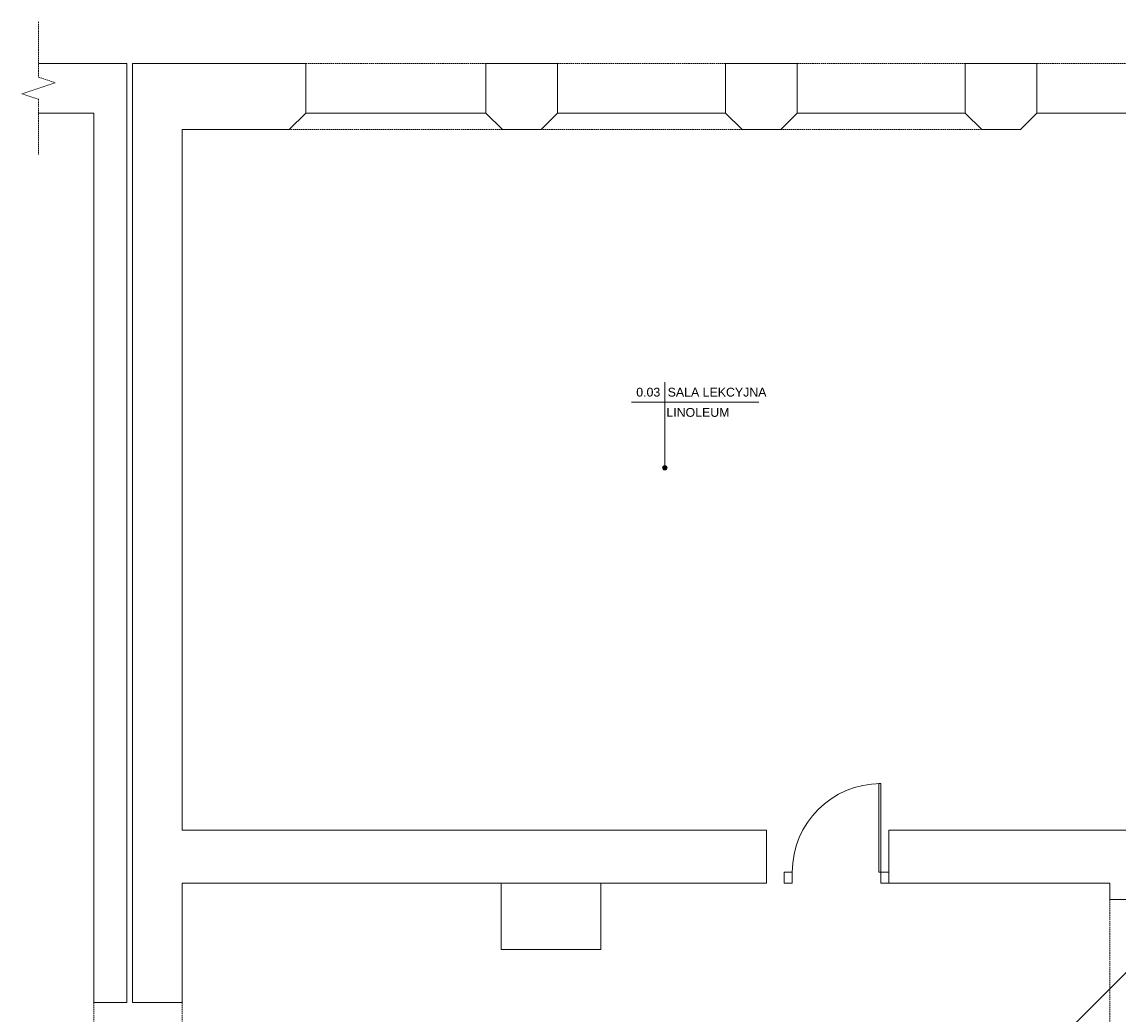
# Model space of a CAD drawing. Header units: centimetres. Extents: x -21702 to 25696, y -49270 to 6198.
# Tile 2 of 8: x -20150 to -10226, y -39606 to -30625. Entities that reach past the tile are written whole.
import ezdxf

# ---------------------------------------------------------------- set-up
doc = ezdxf.new("R2010")
doc.units = ezdxf.units.CM
doc.linetypes.add('DASHED', pattern=[19.05, 12.7, -6.35])
doc.layers.get('0').update_dxf_attribs({"lineweight": 13})
doc.layers.add('!_NIEDRUKOWALNE', color=213, linetype='Continuous', lineweight=13, plot=False)
for name, color, linetype, lineweight, true_color in [('inst.elektr', 7, 'Continuous', 30, 0xfe1b01), ('INW_NIEWIDOCZNE', 7, 'DASHED', 5, 0x838383), ('INW_WIDOKOWE', 7, 'Continuous', 13, 0x838383), ('INW_ŚCIANY  DZIAŁOWE', 7, 'Continuous', 35, 0x838383), ('INW_ŚCIANY KONSTRUKCYJNE', 7, 'Continuous', 70, 0x838383)]:
    doc.layers.add(name, color=color, linetype=linetype, lineweight=lineweight, true_color=true_color)
doc.styles.add('Millimeter Small', font='arial.ttf')

msp = doc.modelspace()

# ---------------------------------------------------------------- hatches: boundary and pattern name
at = {"linetype": 'ByBlock', "lineweight": 18}
msp.add_hatch(color=0, dxfattribs=at).paths.add_polyline_path([(-14309.2, -34660.6), (-14309.2, -34659.9), (-14309.2, -34659.2), (-14309.3, -34658.5), (-14309.4, -34657.8), (-14309.5, -34657.1), (-14309.6, -34656.4), (-14309.8, -34655.8), (-14310, -34655.1), (-14310.2, -34654.4), (-14310.4, -34653.8), (-14310.6, -34653.1), (-14310.9, -34652.5), (-14311.2, -34651.9), (-14311.5, -34651.2), (-14311.8, -34650.6), (-14312.2, -34650), (-14312.6, -34649.4), (-14313, -34648.9), (-14313.4, -34648.3), (-14313.8, -34647.8), (-14314.3, -34647.3), (-14314.8, -34646.7), (-14315.2, -34646.2), (-14315.7, -34645.8), (-14316.3, -34645.3), (-14316.8, -34644.9), (-14317.4, -34644.5), (-14317.9, -34644.1), (-14318.5, -34643.7), (-14319.1, -34643.3), (-14319.7, -34643), (-14320.3, -34642.7), (-14320.9, -34642.4), (-14321.6, -34642.1), (-14322.2, -34641.8), (-14322.9, -34641.6), (-14323.5, -34641.4), (-14324.2, -34641.2), (-14324.9, -34641), (-14325.6, -34640.9), (-14326.3, -34640.8), (-14326.9, -34640.7), (-14327.6, -34640.6), (-14328.3, -34640.6), (-14329, -34640.6), (-14329.7, -34640.6), (-14330.4, -34640.6), (-14331.1, -34640.7), (-14331.8, -34640.7), (-14332.5, -34640.8), (-14333.2, -34641), (-14333.8, -34641.1), (-14334.5, -34641.3), (-14335.2, -34641.5), (-14335.8, -34641.7), (-14336.5, -34641.9), (-14337.1, -34642.2), (-14337.8, -34642.5), (-14338.4, -34642.8), (-14339, -34643.1), (-14339.6, -34643.5), (-14340.2, -34643.9), (-14340.8, -34644.3), (-14341.3, -34644.7), (-14341.9, -34645.1), (-14342.4, -34645.5), (-14342.9, -34646), (-14343.4, -34646.5), (-14343.9, -34647), (-14344.3, -34647.5), (-14344.8, -34648), (-14345.2, -34648.6), (-14345.6, -34649.2), (-14346, -34649.7), (-14346.4, -34650.3), (-14346.7, -34650.9), (-14347, -34651.5), (-14347.3, -34652.2), (-14347.6, -34652.8), (-14347.9, -34653.4), (-14348.1, -34654.1), (-14348.3, -34654.8), (-14348.5, -34655.4), (-14348.7, -34656.1), (-14348.8, -34656.8), (-14349, -34657.5), (-14349, -34658.1), (-14349.1, -34658.8), (-14349.2, -34659.5), (-14349.2, -34660.2), (-14349.2, -34660.9), (-14349.2, -34661.6), (-14349.1, -34662.3), (-14349, -34663), (-14349, -34663.7), (-14348.8, -34664.4), (-14348.7, -34665), (-14348.5, -34665.7), (-14348.3, -34666.4), (-14348.1, -34667.1), (-14347.9, -34667.7), (-14347.6, -34668.3), (-14347.3, -34669), (-14347, -34669.6), (-14346.7, -34670.2), (-14346.4, -34670.8), (-14346, -34671.4), (-14345.6, -34672), (-14345.2, -34672.6), (-14344.8, -34673.1), (-14344.3, -34673.6), (-14343.9, -34674.2), (-14343.4, -34674.7), (-14342.9, -34675.1), (-14342.4, -34675.6), (-14341.9, -34676.1), (-14341.3, -34676.5), (-14340.8, -34676.9), (-14340.2, -34677.3), (-14339.6, -34677.7), (-14339, -34678), (-14338.4, -34678.3), (-14337.8, -34678.6), (-14337.1, -34678.9), (-14336.5, -34679.2), (-14335.8, -34679.4), (-14335.2, -34679.7), (-14334.5, -34679.9), (-14333.8, -34680), (-14333.2, -34680.2), (-14332.5, -34680.3), (-14331.8, -34680.4), (-14331.1, -34680.5), (-14330.4, -34680.5), (-14329.7, -34680.6), (-14329, -34680.6), (-14328.3, -34680.6), (-14327.6, -34680.5), (-14326.9, -34680.4), (-14326.3, -34680.4), (-14325.6, -34680.2), (-14324.9, -34680.1), (-14324.2, -34679.9), (-14323.5, -34679.8), (-14322.9, -34679.6), (-14322.2, -34679.3), (-14321.6, -34679.1), (-14320.9, -34678.8), (-14320.3, -34678.5), (-14319.7, -34678.2), (-14319.1, -34677.8), (-14318.5, -34677.5), (-14317.9, -34677.1), (-14317.4, -34676.7), (-14316.8, -34676.3), (-14316.3, -34675.8), (-14315.7, -34675.4), (-14315.2, -34674.9), (-14314.8, -34674.4), (-14314.3, -34673.9), (-14313.8, -34673.4), (-14313.4, -34672.8), (-14313, -34672.3), (-14312.6, -34671.7), (-14312.2, -34671.1), (-14311.8, -34670.5), (-14311.5, -34669.9), (-14311.2, -34669.3), (-14310.9, -34668.7), (-14310.6, -34668), (-14310.4, -34667.4), (-14310.2, -34666.7), (-14310, -34666.1), (-14309.8, -34665.4), (-14309.6, -34664.7), (-14309.5, -34664), (-14309.4, -34663.3), (-14309.3, -34662.7), (-14309.2, -34662), (-14309.2, -34661.3)], flags=0)

# ---------------------------------------------------------------- linework, layer by layer
at = {"layer": '!_NIEDRUKOWALNE', "color": 254, "lineweight": 18, "true_color": 0xe4e4e4}
for p, q in [((-14910, -38420), (-15810, -38420)), ((-15810, -38420), (-15810, -39020)), ((-14910, -39020), (-14910, -38420)), ((-15810, -39020), (-14910, -39020))]:
    msp.add_line(p, q, dxfattribs=at)
at = {"color": 0, "linetype": 'Continuous', "lineweight": 18}
for p, q in [((-14329.2, -33887), (-14329.2, -34247.8)), ((-14630, -34067.4), (-13478, -34067.4))]:
    msp.add_line(p, q, dxfattribs=at)
at = {"color": 0, "linetype": 'ByBlock', "lineweight": 18}
for p, q in [((-14329.2, -34660.6), (-14329.2, -34067.4)), ((-12392.8, -38320), (-12392.8, -37520)), ((-12392.8, -37520), (-12375, -37520)), ((-12375, -37520), (-12375, -38320)), ((-13175, -38320), (-13250, -38320)), ((-13250, -38320), (-13250, -38420)), ((-13175, -38420), (-13175, -38320)), ((-12375, -38320), (-12392.8, -38320)), ((-12300, -38320), (-12375, -38320)), ((-12375, -38320), (-12375, -38420)), ((-12300, -38420), (-12300, -38320)), ((-13250, -38420), (-13175, -38420)), ((-12375, -38420), (-12300, -38420))]:
    msp.add_line(p, q, dxfattribs=at)
msp.add_circle((-14329.2, -34660.6), 20, dxfattribs=at)
msp.add_arc((-12375, -38320), 800, 90, 180, dxfattribs=at)
at = {"layer": 'inst.elektr'}
msp.add_line((-9418.7, -38495), (-17988.5, -47064.7), dxfattribs=at)
at = {"layer": 'INW_NIEWIDOCZNE', "color": 254, "lineweight": 18, "true_color": 0xe4e4e4}
for p, q in [((-20000, -30625), (-20000, -31125)), ((-15950, -31000), (-17580, -31000)), ((-13780, -31000), (-15300, -31000)), ((-11610, -31000), (-13130, -31000)), ((-9380, -31000), (-10960, -31000)), ((-20000, -31125), (-19850, -31175)), ((-19850, -31175), (-20150, -31275)), ((-20150, -31275), (-20000, -31325)), ((-20000, -31325), (-20000, -31825)), ((-15800, -31600), (-17730, -31600)), ((-13630, -31600), (-15450, -31600)), ((-11460, -31600), (-13280, -31600)), ((-10300, -38570), (-10300, -40670)), ((-19500, -39500), (-19500, -41500)), ((-18700, -39500), (-18700, -41500))]:
    msp.add_line(p, q, dxfattribs=at)
at = {"layer": 'INW_WIDOKOWE', "color": 254, "lineweight": 18, "true_color": 0xe4e4e4}
for p, q in [((-17580, -31450), (-15950, -31450)), ((-15300, -31450), (-13780, -31450)), ((-13130, -31450), (-11610, -31450)), ((-10960, -31450), (-9380, -31450))]:
    msp.add_line(p, q, dxfattribs=at)
at = {"layer": 'INW_ŚCIANY  DZIAŁOWE', "color": 254, "lineweight": 18, "true_color": 0xe4e4e4}
for p, q in [((-15810, -38420), (-14910, -38420)), ((-15810, -39020), (-15810, -38420)), ((-14910, -38420), (-14910, -39020)), ((-14910, -39020), (-15810, -39020))]:
    msp.add_line(p, q, dxfattribs=at)
at = {"layer": 'INW_ŚCIANY KONSTRUKCYJNE', "color": 254, "lineweight": 18, "true_color": 0xe4e4e4}
for p, q in [((-20000, -31000), (-19200, -31000)), ((-19200, -31000), (-19200, -39500)), ((-17580, -31000), (-19150, -31000)), ((-19150, -31000), (-19150, -39500)), ((-17580, -31450), (-17580, -31000)), ((-15300, -31000), (-15950, -31000)), ((-15950, -31000), (-15950, -31450)), ((-15300, -31450), (-15300, -31000)), ((-13130, -31000), (-13780, -31000)), ((-13780, -31000), (-13780, -31450)), ((-13130, -31450), (-13130, -31000)), ((-10960, -31000), (-11610, -31000)), ((-11610, -31000), (-11610, -31450)), ((-10960, -31450), (-10960, -31000)), ((-19500, -31450), (-20000, -31450)), ((-19500, -39500), (-19500, -31450)), ((-17730, -31600), (-17580, -31450)), ((-15950, -31450), (-15800, -31600)), ((-15450, -31600), (-15300, -31450)), ((-13780, -31450), (-13630, -31600)), ((-13280, -31600), (-13130, -31450)), ((-11610, -31450), (-11460, -31600)), ((-11110, -31600), (-10960, -31450)), ((-18700, -37940), (-18700, -31600)), ((-18700, -31600), (-17730, -31600)), ((-15800, -31600), (-15450, -31600)), ((-13630, -31600), (-13280, -31600)), ((-11460, -31600), (-11110, -31600)), ((-13410, -37940), (-18700, -37940)), ((-13410, -38420), (-13410, -37940)), ((-12300, -37940), (-12300, -38420)), ((-8930, -37940), (-12300, -37940)), ((-18700, -39500), (-18700, -38420)), ((-18700, -38420), (-13410, -38420)), ((-12300, -38420), (-10300, -38420)), ((-10300, -38420), (-10300, -38570)), ((-10300, -38570), (-9820, -38570)), ((-19200, -39500), (-19500, -39500)), ((-19150, -39500), (-18700, -39500))]:
    msp.add_line(p, q, dxfattribs=at)

# ---------------------------------------------------------------- texts
at = {"color": 0, "lineweight": 18, "style": 'Millimeter Small'}
for s, p in [('0.03', (-14588.1, -34016.1)), ('SALA LEKCYJNA', (-14303.5, -34016.1)), ('LINOLEUM', (-14315.5, -34199.3))]:
    msp.add_text(s, height=80, dxfattribs=at).set_placement(p)

doc.saveas('drawing.dxf')
